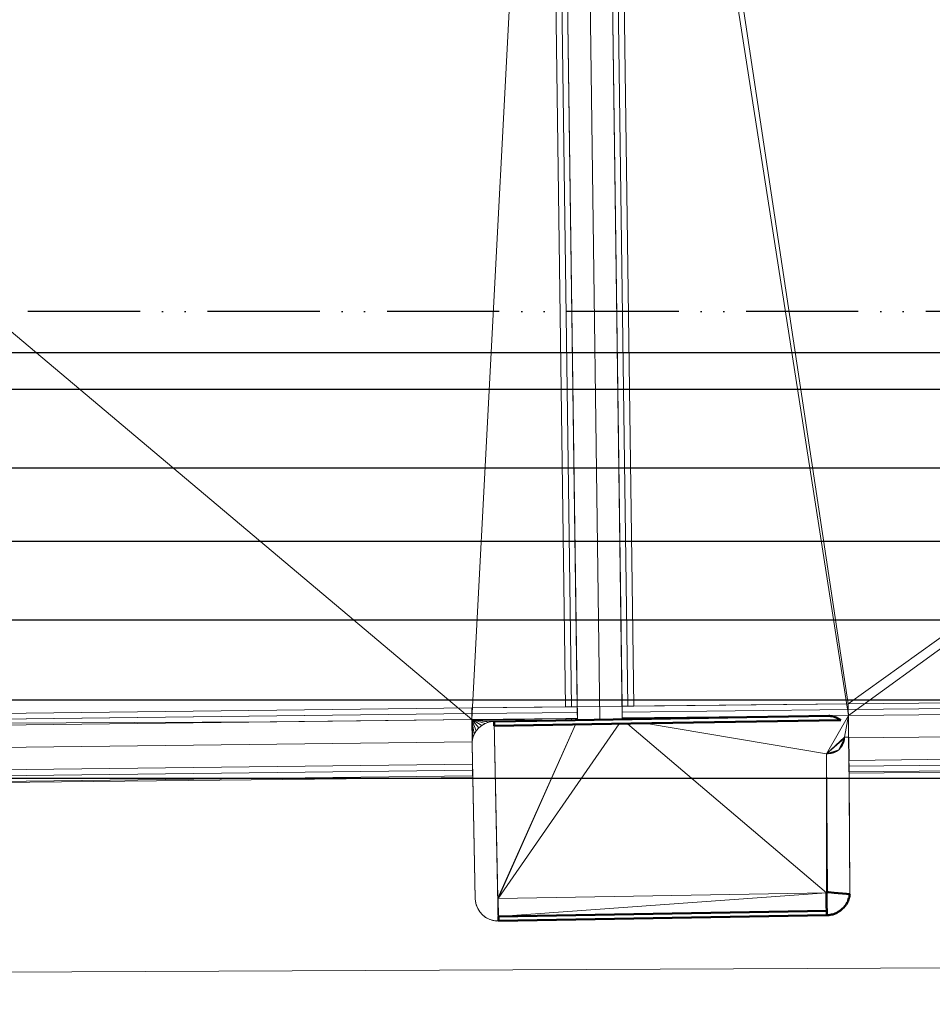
# Model space of a CAD drawing. Header units: millimetres. Extents: x 0 to 83478, y 0 to 53008.
# Tile 25 of 83: x 30035 to 32069, y 20725 to 22921. Entities that reach past the tile are written whole.
import ezdxf

# ---------------------------------------------------------------- set-up
doc = ezdxf.new("R2010")
doc.units = ezdxf.units.MM
doc.header["$LTSCALE"] = 50
doc.header["$MEASUREMENT"] = 0
for name, pattern in [('V-KV', [2, 1, 1]), ('V-V', [2, 1, 1]), ('V-VV', [8, 5, -1, 0, -1, 0, -1])]:
    doc.linetypes.add(name, pattern=pattern)
doc.layers.get('0').update_dxf_attribs({"linetype": 'CONTINUOUS'})
doc.layers.add('20602A200D001$0$A-GENM', color=13, linetype='CONTINUOUS', lineweight=9)
doc.layers.add('20602A200D001$0$A-WALL', color=7, linetype='CONTINUOUS', lineweight=13)
for name, color, linetype in [('V060-', 3, 'CONTINUOUS'), ('V080-', 3, 'CONTINUOUS'), ('V100-', 6, 'CONTINUOUS'), ('V110-', 6, 'CONTINUOUS')]:
    doc.layers.add(name, color=color, linetype=linetype)

# ---------------------------------------------------------------- blocks, each defined once
blk = doc.blocks.new('20602A200D001$0$VT- 21617 - VT- 2-288981-P02')
at = {"layer": '20602A200D001$0$A-WALL'}
blk.add_line((46607.5, 19034), (46609, 18959.1), dxfattribs=at)
blk = doc.blocks.new('20602A200D001$0$VT- 21617 - VT--288974-P02')
at = {"layer": '20602A200D001$0$A-WALL'}
for p, q in [((46644.5, 19082.5), (46636.3, 19079.5)), ((46653.1, 19084), (46644.5, 19082.5)), ((46656.5, 19084), (46653.1, 19084)), ((46656.5, 19084), (46656.5, 19084)), ((46665.5, 18638.9), (46656.5, 19084)), ((46616.4, 19062.8), (46612, 19055.2)), ((46622, 19069.5), (46616.4, 19062.8)), ((46628.7, 19075.1), (46622, 19069.5)), ((46636.3, 19079.5), (46628.7, 19075.1)), ((46607.5, 19038.4), (46609, 19047)), ((46607.5, 19034), (46607.5, 19038.4)), ((46607.5, 19038.4), (46607.5, 19034)), ((46607.5, 19038.4), (46607.5, 19034)), ((46612, 19055.2), (46609, 19047)), ((46609, 18959.1), (46607.5, 19034)), ((46607.5, 19034), (46614.5, 18688)), ((46607.5, 19034), (46609, 18959.1)), ((46614.5, 18688), (46614.7, 18683.6)), ((46664.5, 18689.6), (46665.5, 18638.9)), ((46665.5, 18638.9), (46664.5, 18689.6)), ((46616.5, 18674.9), (46614.7, 18683.6)), ((46616.5, 18674.9), (46619.8, 18666.6)), ((46619.8, 18666.6), (46624.5, 18659.1)), ((46624.5, 18659.1), (46630.5, 18652.5)), ((46630.5, 18652.5), (46637.5, 18647)), ((46645.3, 18642.8), (46637.5, 18647)), ((46645.3, 18642.8), (46653.7, 18640.1)), ((46653.7, 18640.1), (46662.5, 18638.8)), ((46662.5, 18638.8), (46665.5, 18638.9)), ((46665.5, 18638.9), (46665.5, 18638.9))]:
    blk.add_line(p, q, dxfattribs=at)
blk = doc.blocks.new('20602A200D001$0$VT- 21617 - VT- 21617-288978-P02')
for name in ['20602A200D001$0$VT- 21617 - VT--288974-P02', '20602A200D001$0$VT- 21617 - VT- 2-288981-P02']:
    blk.add_blockref(name, (0, 0))
blk = doc.blocks.new('20602A200D001$0$VT- 21822 - VT- 21822-288987-P02')
at = {"layer": '20602A200D001$0$A-WALL', "lineweight": 50}
for p, q in [((47397.8, 18661.8), (46666.1, 18649)), ((46666.1, 18649), (46666.3, 18639)), ((46666.3, 18639), (47398.1, 18651.8)), ((47398.1, 18651.8), (47397.8, 18661.8))]:
    blk.add_line(p, q, dxfattribs=at)
blk = doc.blocks.new('20602A200D001$0$VT- 22074 - VT- 2-289013-P02')
at = {"layer": '20602A200D001$0$A-WALL'}
for p, q in [((47447.6, 18997.1), (47447.4, 19046)), ((47447.8, 18968.3), (47447.8, 18971.1)), ((47449.2, 18699), (47449.1, 18704.8))]:
    blk.add_line(p, q, dxfattribs=at)
blk = doc.blocks.new('20602A200D001$0$VT- 22074 - VT--289006-P02')
at = {"layer": '20602A200D001$0$A-WALL'}
for p, q in [((47435.7, 19037), (47433.1, 19031)), ((47435.7, 19037), (47437.2, 19043.3)), ((47437.2, 19043.3), (47435.7, 19037)), ((47437.2, 19043.3), (47435.7, 19037)), ((47437.2, 19043.3), (47437.4, 19046.6)), ((47437.4, 19046.6), (47437.2, 19043.3)), ((47437.4, 19046.6), (47437.2, 19043.3)), ((47437.5, 19049), (47437.4, 19046.6)), ((47447.4, 19049.1), (47437.5, 19049)), ((47449.2, 18699), (47447.4, 19049.1)), ((47447.6, 18997.1), (47447.4, 19049.1)), ((47447.4, 19049.1), (47447.6, 18997.1)), ((47413.9, 19013.9), (47407.6, 19012)), ((47419.7, 19016.8), (47413.9, 19013.9)), ((47425, 19020.7), (47419.7, 19016.8)), ((47429.5, 19025.5), (47425, 19020.7)), ((47433.1, 19031), (47429.5, 19025.5)), ((47397.6, 19011.5), (47401.1, 19011.3)), ((47397.6, 19011.5), (47399.2, 18703.3)), ((47401.1, 19011.3), (47397.6, 19011.5)), ((47401.1, 19011.3), (47397.6, 19011.5)), ((47401.1, 19011.3), (47407.6, 19012)), ((47407.6, 19012), (47401.1, 19011.3)), ((47407.6, 19012), (47401.1, 19011.3)), ((47447.8, 18968.3), (47447.8, 18971.1)), ((47447.8, 18971.1), (47447.8, 18968.3)), ((47399.2, 18703.3), (47449.2, 18699)), ((47399.2, 18703.3), (47401.9, 18703)), ((47401.9, 18703), (47399.2, 18703.3)), ((47449.2, 18699), (47449.1, 18704.8)), ((47449.1, 18704.8), (47449.2, 18699))]:
    blk.add_line(p, q, dxfattribs=at)
blk = doc.blocks.new('20602A200D001$0$VT- 22074 - VT- 22074-289010-P02')
for name in ['20602A200D001$0$VT- 22074 - VT--289006-P02', '20602A200D001$0$VT- 22074 - VT- 2-289013-P02']:
    blk.add_blockref(name, (0, 0))
blk = doc.blocks.new('20602A200D001$0$VT- 22352 - VT--289015-P02')
at = {"layer": '20602A200D001$0$A-WALL'}
for p, q in [((46656.7, 19084), (46751.3, 19085.5)), ((46656.7, 19084), (46656.7, 19081.9)), ((46656.8, 19075.9), (46656.7, 19081.9)), ((46656.7, 19081.9), (46656.8, 19075.9)), ((47219.6, 19093.2), (46751.3, 19085.5)), ((46961.3, 19079), (47427.6, 19086.6)), ((47219.6, 19093.2), (47312.5, 19094.7)), ((47312.5, 19094.7), (47402.5, 19096.2)), ((47402.5, 19096.2), (47404, 19096.1)), ((47404, 19096.1), (47407, 19095.9)), ((47407, 19095.9), (47404, 19096.1)), ((47407, 19095.9), (47409.6, 19095.3)), ((47407, 19095.9), (47409.6, 19095.3)), ((47415, 19094), (47409.6, 19095.3)), ((47415, 19094), (47409.6, 19095.3)), ((47420.1, 19091.8), (47415, 19094)), ((47422.7, 19090.7), (47415, 19094)), ((47422.7, 19090.7), (47420.1, 19091.8)), ((47422.7, 19090.7), (47420.1, 19091.8)), ((47426.8, 19088), (47422.7, 19090.7)), ((47428.9, 19086.6), (47422.7, 19090.7)), ((47428.9, 19086.6), (47426.8, 19088)), ((47428.9, 19086.6), (47426.8, 19088)), ((47427.6, 19086.6), (47428.9, 19086.6)), ((47427.6, 19086.6), (47428.9, 19086.6)), ((46656.8, 19075.9), (46656.8, 19074)), ((46656.8, 19074), (46656.8, 19075.9)), ((46656.8, 19074), (46657.2, 19074)), ((46656.8, 19074), (46657.2, 19074)), ((46657.5, 19074), (46657.2, 19074)), ((46657.5, 19074), (46657.2, 19074)), ((46657.6, 19074), (46657.5, 19074)), ((46657.5, 19074), (46657.5, 19074)), ((46657.6, 19074), (46961.3, 19079))]:
    blk.add_line(p, q, dxfattribs=at)
at = {"layer": '20602A200D001$0$A-WALL', "lineweight": 50}
for p, q in [((46656.7, 19084), (46751.3, 19085.5)), ((46656.7, 19081.9), (46656.7, 19084)), ((46656.8, 19075.9), (46656.7, 19081.9)), ((46751.3, 19085.5), (47219.6, 19093.2)), ((47427.6, 19086.6), (46961.3, 19079)), ((47219.6, 19093.2), (47312.5, 19094.7)), ((47312.5, 19094.7), (47402.5, 19096.2)), ((47402.5, 19096.2), (47404, 19096.1)), ((47404, 19096.1), (47407, 19095.9)), ((47407, 19095.9), (47409.6, 19095.3)), ((47409.6, 19095.3), (47415, 19094)), ((47415, 19094), (47420.1, 19091.8)), ((47420.1, 19091.8), (47422.7, 19090.7)), ((47422.7, 19090.7), (47426.8, 19088)), ((47426.8, 19088), (47428.9, 19086.6)), ((47428.9, 19086.6), (47427.6, 19086.6)), ((46656.8, 19074), (46656.8, 19075.9)), ((46657.2, 19074), (46656.8, 19074)), ((46657.5, 19074), (46657.2, 19074)), ((46657.6, 19074), (46657.5, 19074)), ((46657.5, 19074), (46657.5, 19074)), ((46961.3, 19079), (46657.6, 19074))]:
    blk.add_line(p, q, dxfattribs=at)
blk = doc.blocks.new('20602A200D001$0$VT- 22352 - VT- 22352-289019-P02')
blk.add_blockref('20602A200D001$0$VT- 22352 - VT--289015-P02', (0, 0))
blk = doc.blocks.new('20602A200D001$0$VT- 22789 - VT- 2-289031-P02')
at = {"layer": '20602A200D001$0$A-WALL'}
blk.add_arc((46665.2, 18689.7), 50.8, 181.9573, 271.2116, dxfattribs=at)
blk = doc.blocks.new('20602A200D001$0$VT- 22789 - VT--289024-P02')
at = {"layer": '20602A200D001$0$A-WALL'}
for p, q in [((46664.5, 18689.6), (46664.5, 18689.6)), ((46664.5, 18689.6), (46664.5, 18689.6)), ((46664.5, 18689.6), (46664.5, 18689.5)), ((46664.5, 18689.6), (46664.5, 18689.6)), ((46664.5, 18689.6), (46664.5, 18689.6)), ((46664.5, 18689.6), (46664.5, 18689.5)), ((46664.5, 18689.5), (46664.5, 18689.5)), ((46664.5, 18689.5), (46664.5, 18689.3)), ((46664.5, 18689.2), (46664.5, 18689.5)), ((46664.5, 18689.3), (46664.5, 18689.5)), ((46664.5, 18689.5), (46664.5, 18689.5)), ((46664.5, 18689.5), (46664.5, 18689.5)), ((46664.5, 18689.4), (46664.5, 18689.4)), ((46664.5, 18689.4), (46664.6, 18689.4)), ((46664.6, 18689.4), (46664.5, 18689.4)), ((46664.6, 18689.4), (46664.5, 18689.4)), ((46664.5, 18689.2), (46664.5, 18689.3)), ((46664.5, 18689.2), (46664.5, 18689.3)), ((46664.5, 18689.2), (46664.5, 18689)), ((46664.5, 18688.6), (46664.5, 18689.2)), ((46664.5, 18688.9), (46664.5, 18689.2)), ((46664.5, 18689.2), (46664.5, 18689.2)), ((46664.5, 18688.6), (46664.8, 18689.1)), ((46664.5, 18688.7), (46664.5, 18689)), ((46664.5, 18688.6), (46664.5, 18689)), ((46664.5, 18688.6), (46664.9, 18689)), ((46664.5, 18686.7), (46665.2, 18689)), ((46664.5, 18686.7), (46665.1, 18689)), ((46664.5, 18688), (46664.9, 18689)), ((46664.5, 18688), (46665.1, 18689)), ((46664.5, 18688.6), (46664.5, 18688.9)), ((46664.5, 18688.7), (46664.5, 18687.9)), ((46664.5, 18688.6), (46664.5, 18688.7)), ((46664.5, 18688.7), (46664.5, 18686.7)), ((46664.5, 18688.7), (46664.5, 18688)), ((46664.5, 18688.6), (46664.5, 18688)), ((46664.5, 18686.7), (46664.5, 18688)), ((46664.5, 18687.9), (46664.6, 18683.4)), ((46664.5, 18687.9), (46664.5, 18686.7)), ((46664.5, 18687.9), (46664.7, 18679.3)), ((46664.5, 18686.7), (46664.7, 18679.3)), ((46664.6, 18689.3), (46664.6, 18689.3)), ((46664.6, 18689.3), (46664.6, 18689.3)), ((46664.6, 18689.3), (46664.6, 18689.3)), ((46664.6, 18689.3), (46664.6, 18689.3)), ((46664.7, 18689.2), (46664.6, 18689.2)), ((46664.7, 18689.2), (46664.6, 18689.2)), ((46664.7, 18689.2), (46664.7, 18689.2)), ((46664.7, 18689.2), (46664.7, 18689.2)), ((46664.8, 18689.1), (46664.7, 18689.1)), ((46664.8, 18689.1), (46664.7, 18689.1)), ((46664.7, 18679.3), (46665.3, 18689)), ((46664.7, 18679.3), (46665.2, 18689)), ((46664.8, 18689.1), (46664.8, 18689.1)), ((46664.9, 18689.1), (46664.8, 18689.1)), ((46664.8, 18689.1), (46664.8, 18689.1)), ((46664.9, 18689.1), (46664.8, 18689.1)), ((46664.9, 18689.1), (46664.9, 18689.1)), ((46664.9, 18689.1), (46664.9, 18689.1)), ((46665, 18689), (46664.9, 18689)), ((46665, 18689), (46664.9, 18689)), ((46665.1, 18689), (46665, 18689)), ((46665.1, 18689), (46665, 18689)), ((46665.2, 18689), (46665.1, 18689)), ((46665.1, 18689), (46665.1, 18689)), ((46665.2, 18689), (46665.1, 18689)), ((46665.1, 18689), (46665.1, 18689)), ((46665.3, 18689), (46665.2, 18689)), ((46665.2, 18689), (46665.2, 18689)), ((46665.3, 18689), (46665.2, 18689)), ((46665.2, 18689), (46665.2, 18689)), ((46665.3, 18689), (46665.3, 18689)), ((46665.3, 18689), (46665.3, 18689)), ((46665.4, 18688.9), (46665.3, 18689)), ((46665.3, 18689), (46665.3, 18689)), ((46665.3, 18689), (46665.3, 18689)), ((46665.3, 18689), (46665.3, 18689)), ((46665.3, 18689), (46665.3, 18689)), ((46665.3, 18689), (46666.1, 18649)), ((46665.3, 18689), (46665.4, 18688.8)), ((46665.3, 18689), (46665.4, 18688.9)), ((46665.3, 18689), (46665.3, 18689)), ((46665.3, 18689), (46665.3, 18689)), ((46665.4, 18688.9), (46665.7, 18669.1)), ((46665.4, 18688.8), (46665.4, 18688.9)), ((46665.4, 18688.8), (46666.1, 18649)), ((46665.4, 18688.8), (46665.7, 18669.1)), ((46665, 18663.4), (46664.6, 18683.4)), ((46664.6, 18683.4), (46664.7, 18679.3)), ((46665.5, 18638.9), (46664.7, 18679.3)), ((46665, 18663.4), (46664.7, 18679.3)), ((46664.7, 18679.3), (46666.3, 18639)), ((46665, 18663.4), (46665.5, 18638.9)), ((46665, 18663.4), (46665.5, 18638.9)), ((46666.3, 18639), (46665.7, 18669.1)), ((46665.5, 18638.9), (46666, 18639)), ((46665.5, 18638.9), (46666, 18639)), ((46666, 18639), (46666.3, 18639)), ((46666, 18639), (46666.3, 18639))]:
    blk.add_line(p, q, dxfattribs=at)
blk = doc.blocks.new('20602A200D001$0$VT- 22789 - VT- 22789-289028-P02')
for name in ['20602A200D001$0$VT- 22789 - VT- 2-289031-P02', '20602A200D001$0$VT- 22789 - VT--289024-P02']:
    blk.add_blockref(name, (0, 0))
blk = doc.blocks.new('20602A200D001$0$VT- 23431 - VT--289033-P02')
at = {"layer": '20602A200D001$0$A-WALL'}
for p, q in [((47397.2, 18701.8), (47397, 18701.8)), ((47397, 18701.8), (47397, 18701.8)), ((47397, 18701.8), (47397, 18701.8)), ((47397, 18701.8), (47397.4, 18682)), ((47397.2, 18701.8), (47397, 18701.8)), ((47397, 18701.8), (47397, 18701.8)), ((47397, 18701.8), (47397.2, 18699.9)), ((47397, 18701.8), (47397, 18701.8)), ((47397, 18701.8), (47397.4, 18682)), ((47397, 18701.8), (47397.4, 18682)), ((47397.5, 18701.9), (47397.2, 18701.8)), ((47397.6, 18701.9), (47397.5, 18701.9)), ((47397.6, 18701.9), (47397.5, 18701.9)), ((47397.9, 18702), (47397.6, 18701.9)), ((47398.1, 18702.1), (47397.9, 18702)), ((47398.3, 18702.3), (47398.1, 18702.1)), ((47398.5, 18702.4), (47398.3, 18702.3)), ((47398.7, 18702.6), (47398.5, 18702.4)), ((47398.7, 18702.6), (47398.8, 18702.8)), ((47398.7, 18702.6), (47398.8, 18702.8)), ((47399, 18703), (47398.8, 18702.8)), ((47399, 18703), (47398.8, 18702.8)), ((47399, 18703), (47399.2, 18703.3)), ((47399, 18703), (47399.1, 18703.2)), ((47399, 18703), (47399.8, 18703.2)), ((47399.1, 18703.2), (47399.2, 18703.3)), ((47399.2, 18703.3), (47399.1, 18703.2)), ((47399.2, 18703.3), (47399.5, 18703.2)), ((47399.2, 18703.3), (47399.8, 18703.2)), ((47399.2, 18703.3), (47399.8, 18703.2)), ((47399.5, 18703.2), (47401.9, 18703)), ((47399.8, 18703.2), (47399.5, 18703.2)), ((47399.8, 18703.2), (47401.9, 18703)), ((47399.8, 18703.2), (47401.9, 18703)), ((47414.1, 18702), (47401.9, 18703)), ((47441.6, 18699.6), (47414.1, 18702)), ((47449.2, 18699), (47441.6, 18699.6)), ((47447.3, 18689.6), (47445.5, 18684.2)), ((47447.3, 18689.6), (47448.2, 18692.2)), ((47448.2, 18692.2), (47448.8, 18696.4)), ((47448.8, 18696.4), (47449.2, 18699)), ((47449.5, 18704.8), (47449.1, 18704.8)), ((47449.2, 18701.4), (47449.1, 18704.8)), ((47449.1, 18704.8), (47449.2, 18699)), ((47449.1, 18704.8), (47449.2, 18701.4)), ((47449.2, 18699), (47449.6, 18701.4)), ((47449.2, 18699), (47449.6, 18701.4)), ((47449.6, 18701.4), (47449.2, 18701.4)), ((47449.2, 18701.4), (47449.2, 18699)), ((47449.2, 18701.4), (47449.6, 18701.4)), ((47449.6, 18701.4), (47449.2, 18699)), ((47449.2, 18699), (47449.2, 18701.4)), ((47449.6, 18701.4), (47449.5, 18704.8)), ((47397.4, 18682), (47398.1, 18651.8)), ((47428.2, 18662), (47429, 18662.7)), ((47429, 18662.7), (47433.2, 18666.4)), ((47433.2, 18666.4), (47435.1, 18668.1)), ((47435.1, 18668.1), (47439, 18672.9)), ((47440.9, 18675.3), (47439, 18672.9)), ((47440.9, 18675.3), (47443.8, 18680.8)), ((47443.8, 18680.8), (47445.3, 18683.4)), ((47443.8, 18680.8), (47445.3, 18683.4)), ((47443.8, 18680.8), (47445.3, 18683.4)), ((47445.5, 18684.2), (47445.3, 18683.4)), ((47398.1, 18651.8), (47399.9, 18651.8)), ((47399.9, 18651.8), (47402.7, 18651.9)), ((47402.7, 18651.9), (47408.2, 18653)), ((47408.2, 18653), (47411.7, 18653.7)), ((47411.7, 18653.7), (47415.1, 18655.1)), ((47420.3, 18657.1), (47415.1, 18655.1)), ((47423.4, 18659), (47420.3, 18657.1)), ((47423.4, 18659), (47428.2, 18662))]:
    blk.add_line(p, q, dxfattribs=at)
at = {"layer": '20602A200D001$0$A-WALL', "lineweight": 50}
for p, q in [((47397.4, 18682), (47397, 18701.8)), ((47397, 18701.8), (47397, 18701.8)), ((47397, 18701.8), (47397, 18701.8)), ((47397, 18701.8), (47397.2, 18701.8)), ((47397.2, 18701.8), (47397.5, 18701.9)), ((47397.5, 18701.9), (47397.6, 18701.9)), ((47397.6, 18701.9), (47397.9, 18702)), ((47397.9, 18702), (47398.1, 18702.1)), ((47398.1, 18702.1), (47398.3, 18702.3)), ((47398.3, 18702.3), (47398.5, 18702.4)), ((47398.5, 18702.4), (47398.7, 18702.6)), ((47398.7, 18702.6), (47398.8, 18702.8)), ((47398.8, 18702.8), (47399, 18703)), ((47399, 18703), (47399.1, 18703.2)), ((47399.1, 18703.2), (47399.2, 18703.3)), ((47399.2, 18703.3), (47399.5, 18703.2)), ((47399.5, 18703.2), (47401.9, 18703)), ((47401.9, 18703), (47414.1, 18702)), ((47414.1, 18702), (47441.6, 18699.6)), ((47441.6, 18699.6), (47449.2, 18699)), ((47447.3, 18689.6), (47445.5, 18684.2)), ((47448.2, 18692.2), (47447.3, 18689.6)), ((47448.8, 18696.4), (47448.2, 18692.2)), ((47449.2, 18699), (47448.8, 18696.4)), ((47398.1, 18651.8), (47397.4, 18682)), ((47429, 18662.7), (47428.2, 18662)), ((47433.2, 18666.4), (47429, 18662.7)), ((47435.1, 18668.1), (47433.2, 18666.4)), ((47439, 18672.9), (47435.1, 18668.1)), ((47440.9, 18675.3), (47439, 18672.9)), ((47443.8, 18680.8), (47440.9, 18675.3)), ((47445.3, 18683.4), (47443.8, 18680.8)), ((47445.5, 18684.2), (47445.3, 18683.4)), ((47399.9, 18651.8), (47398.1, 18651.8)), ((47402.7, 18651.9), (47399.9, 18651.8)), ((47408.2, 18653), (47402.7, 18651.9)), ((47411.7, 18653.7), (47408.2, 18653)), ((47415.1, 18655.1), (47411.7, 18653.7)), ((47420.3, 18657.1), (47415.1, 18655.1)), ((47423.4, 18659), (47420.3, 18657.1)), ((47428.2, 18662), (47423.4, 18659))]:
    blk.add_line(p, q, dxfattribs=at)
blk = doc.blocks.new('20602A200D001$0$VT- 23431 - VT- 23431-289037-P02')
blk.add_blockref('20602A200D001$0$VT- 23431 - VT--289033-P02', (0, 0))
blk = doc.blocks.new('20602A200D001$0$IV04_48dB 79751 - IV04_48dB 2-290929-P02')
at = {"layer": '20602A200D001$0$A-WALL'}
blk.add_line((46892, 19087.8), (46843.1, 22687.2), dxfattribs=at)
blk = doc.blocks.new('20602A200D001$0$IV04_48dB 79751 - IV04_48dB-290922-P02')
at = {"layer": '20602A200D001$0$A-WALL'}
for p, q in [((46793.8, 22636.6), (46893.8, 22637.7)), ((46893.8, 22637.7), (46793.8, 22636.6)), ((46893.8, 22637.7), (46793.8, 22636.6)), ((46842, 19087), (46793.8, 22636.6)), ((46942, 19088.7), (46893.8, 22637.7)), ((46781, 22623.5), (46794, 22623.6)), ((46794, 22623.6), (46781, 22623.5)), ((46794, 22623.6), (46781, 22623.5)), ((46781, 22623.5), (46828.6, 19116.5)), ((46781, 22623.5), (46828.6, 19116.5)), ((46828.6, 19116.5), (46781, 22623.5)), ((46794, 22623.6), (46841.6, 19116.7)), ((46841.6, 19116.7), (46794, 22623.6)), ((46841.6, 19116.7), (46794, 22623.6)), ((46893.9, 22624.7), (46906.9, 22624.9)), ((46906.9, 22624.9), (46893.9, 22624.7)), ((46906.9, 22624.9), (46893.9, 22624.7)), ((46941.6, 19117.7), (46893.9, 22624.7)), ((46893.9, 22624.7), (46941.6, 19117.7)), ((46893.9, 22624.7), (46941.6, 19117.7)), ((46954.6, 19117.9), (46906.9, 22624.9)), ((46954.6, 19117.9), (46906.9, 22624.9)), ((46906.9, 22624.9), (46954.6, 19117.9)), ((46768.1, 22610.3), (46781.1, 22610.5)), ((46781.1, 22610.5), (46768.1, 22610.3)), ((46781.1, 22610.5), (46768.1, 22610.3)), ((46768.1, 22610.3), (46815.6, 19116.4)), ((46768.1, 22610.3), (46815.6, 19116.4)), ((46815.6, 19116.4), (46768.1, 22610.3)), ((46781.1, 22610.5), (46828.6, 19116.5)), ((46828.6, 19116.5), (46781.1, 22610.5)), ((46828.6, 19116.5), (46781.1, 22610.5)), ((46907.1, 22611.9), (46920.1, 22612)), ((46920.1, 22612), (46907.1, 22611.9)), ((46920.1, 22612), (46907.1, 22611.9)), ((46954.6, 19117.9), (46907.1, 22611.9)), ((46907.1, 22611.9), (46954.6, 19117.9)), ((46907.1, 22611.9), (46954.6, 19117.9)), ((46967.6, 19118), (46920.1, 22612)), ((46967.6, 19118), (46920.1, 22612)), ((46920.1, 22612), (46967.6, 19118)), ((46815.6, 19116.4), (46828.6, 19116.5)), ((46815.6, 19116.4), (46828.6, 19116.5)), ((46828.6, 19116.5), (46815.6, 19116.4)), ((46828.6, 19116.5), (46841.6, 19116.7)), ((46828.6, 19116.5), (46841.6, 19116.7)), ((46841.6, 19116.7), (46828.6, 19116.5)), ((46941.6, 19117.7), (46954.6, 19117.9)), ((46941.6, 19117.7), (46954.6, 19117.9)), ((46954.6, 19117.9), (46941.6, 19117.7)), ((46954.6, 19117.9), (46967.6, 19118)), ((46954.6, 19117.9), (46967.6, 19118)), ((46967.6, 19118), (46954.6, 19117.9)), ((46815.9, 19090.4), (46828.9, 19090.5)), ((46828.9, 19090.5), (46815.9, 19090.4)), ((46828.9, 19090.5), (46815.9, 19090.4)), ((46815.9, 19090.4), (46816, 19086.6)), ((46815.9, 19090.4), (46816, 19086.6)), ((46816, 19086.6), (46815.9, 19090.4)), ((46816, 19086.6), (46829, 19086.8)), ((46828.9, 19090.5), (46841.9, 19090.7)), ((46841.9, 19090.7), (46828.9, 19090.5)), ((46841.9, 19090.7), (46828.9, 19090.5)), ((46828.9, 19090.5), (46829, 19086.8)), ((46829, 19086.8), (46828.9, 19090.5)), ((46829, 19086.8), (46828.9, 19090.5)), ((46828.9, 19090.5), (46829, 19086.8)), ((46828.9, 19090.5), (46829, 19086.8)), ((46829, 19086.8), (46828.9, 19090.5)), ((46829, 19086.8), (46842, 19087)), ((46841.9, 19090.7), (46842, 19087)), ((46842, 19087), (46841.9, 19090.7)), ((46842, 19087), (46841.9, 19090.7)), ((46842, 19087), (46942, 19088.7)), ((46941.9, 19091.7), (46954.9, 19091.9)), ((46954.9, 19091.9), (46941.9, 19091.7)), ((46954.9, 19091.9), (46941.9, 19091.7)), ((46942, 19088.7), (46941.9, 19091.7)), ((46941.9, 19091.7), (46942, 19088.7)), ((46941.9, 19091.7), (46942, 19088.7)), ((46942, 19088.7), (46955, 19088.9)), ((46954.9, 19091.9), (46967.9, 19092)), ((46967.9, 19092), (46954.9, 19091.9)), ((46967.9, 19092), (46954.9, 19091.9)), ((46955, 19088.9), (46954.9, 19091.9)), ((46955, 19088.9), (46954.9, 19091.9)), ((46954.9, 19091.9), (46955, 19088.9)), ((46955, 19088.9), (46954.9, 19091.9)), ((46954.9, 19091.9), (46955, 19088.9)), ((46954.9, 19091.9), (46955, 19088.9)), ((46955, 19088.9), (46968, 19089.1)), ((46968, 19089.1), (46967.9, 19092)), ((46968, 19089.1), (46967.9, 19092)), ((46967.9, 19092), (46968, 19089.1))]:
    blk.add_line(p, q, dxfattribs=at)
blk = doc.blocks.new('20602A200D001$0$IV04_48dB 79751 - IV04_48dB 79751-290926-P02')
for name in ['20602A200D001$0$IV04_48dB 79751 - IV04_48dB 2-290929-P02', '20602A200D001$0$IV04_48dB 79751 - IV04_48dB-290922-P02']:
    blk.add_blockref(name, (0, 0))
blk = doc.blocks.new('20602A200D001$0$IV04_40dB - IV04_40dB 2-290983-P02')
at = {"layer": '20602A200D001$0$A-WALL'}
blk.add_line((46607.6, 19038.2), (42447.9, 18989.5), dxfattribs=at)
blk = doc.blocks.new('20602A200D001$0$IV04_40dB - IV04_40dB-290976-P02')
at = {"layer": '20602A200D001$0$A-WALL'}
for p, q in [((46606.7, 19114.2), (42522.8, 19066.3)), ((46606.7, 19114.2), (42522.8, 19066.3)), ((42522.8, 19066.3), (46606.7, 19114.2)), ((46606.8, 19101.2), (46606.7, 19114.2)), ((46606.8, 19101.2), (46606.7, 19114.2)), ((46606.7, 19114.2), (46606.8, 19101.2)), ((46607, 19088.2), (42497.2, 19040)), ((46606.8, 19101.2), (42510, 19053.2)), ((46606.8, 19101.2), (42510, 19053.2)), ((42510, 19053.2), (46606.8, 19101.2)), ((42510.2, 19040.2), (46607, 19088.2)), ((42510.2, 19040.2), (46607, 19088.2)), ((46607, 19088.2), (42510.2, 19040.2)), ((42523, 19053.3), (46606.8, 19101.2)), ((42523, 19053.3), (46606.8, 19101.2)), ((46606.8, 19101.2), (42523, 19053.3)), ((46607, 19088.2), (46606.8, 19101.2)), ((46607, 19088.2), (46606.8, 19101.2)), ((46606.8, 19101.2), (46607, 19088.2)), ((46607, 19088.2), (46608.1, 18988.2)), ((46607.6, 19038.7), (46608.1, 18988.2)), ((46607.6, 19038.7), (46608.1, 18988.2)), ((42385.7, 18925.7), (46608.3, 18975.2)), ((46608.3, 18975.2), (42385.7, 18925.7)), ((46608.3, 18975.2), (42385.7, 18925.7)), ((42398.5, 18938.9), (46608.1, 18988.2)), ((46608.1, 18988.2), (42398.5, 18938.9)), ((46608.1, 18988.2), (42398.5, 18938.9)), ((42398.7, 18925.9), (46608.3, 18975.2)), ((42398.7, 18925.9), (46608.3, 18975.2)), ((46608.3, 18975.2), (42398.7, 18925.9)), ((42498.5, 18940), (46608.1, 18988.2)), ((46608.1, 18988.2), (46608.3, 18975.2)), ((46608.3, 18975.2), (46608.1, 18988.2)), ((46608.3, 18975.2), (46608.1, 18988.2)), ((46608.3, 18975.2), (46608.4, 18962.2)), ((46608.4, 18962.2), (46608.3, 18975.2)), ((46608.4, 18962.2), (46608.3, 18975.2)), ((42385.9, 18912.7), (46608.4, 18962.2)), ((42385.9, 18912.7), (46608.4, 18962.2)), ((46608.4, 18962.2), (42385.9, 18912.7))]:
    blk.add_line(p, q, dxfattribs=at)
blk = doc.blocks.new('20602A200D001$0$IV04_40dB - IV04_40dB-290980-P02')
for name in ['20602A200D001$0$IV04_40dB - IV04_40dB-290976-P02', '20602A200D001$0$IV04_40dB - IV04_40dB 2-290983-P02']:
    blk.add_blockref(name, (0, 0))
blk = doc.blocks.new('20602A200D001$0$IV04_40dB 86416 - IV04_40dB 2-291010-P02')
at = {"layer": '20602A200D001$0$A-WALL'}
blk.add_line((52501.8, 19099.8), (47446.6, 19047.1), dxfattribs=at)
blk = doc.blocks.new('20602A200D001$0$IV04_40dB 86416 - IV04_40dB-291003-P02')
at = {"layer": '20602A200D001$0$A-WALL'}
for p, q in [((52424.8, 19175), (47445.8, 19123.1)), ((52424.8, 19175), (47445.8, 19123.1)), ((47445.8, 19123.1), (52424.8, 19175)), ((52438, 19162.1), (47445.9, 19110.1)), ((52438, 19162.1), (47445.9, 19110.1)), ((47445.9, 19110.1), (52438, 19162.1)), ((47445.9, 19110.1), (52425, 19162)), ((47445.9, 19110.1), (52425, 19162)), ((52425, 19162), (47445.9, 19110.1)), ((52451.1, 19149.3), (47446.1, 19097.1)), ((47446.1, 19097.1), (52438.1, 19149.1)), ((47446.1, 19097.1), (52438.1, 19149.1)), ((52438.1, 19149.1), (47446.1, 19097.1)), ((47445.8, 19123.1), (47445.9, 19110.1)), ((47445.8, 19123.1), (47445.9, 19110.1)), ((47445.9, 19110.1), (47445.8, 19123.1)), ((47445.9, 19110.1), (47446.1, 19097.1)), ((47445.9, 19110.1), (47446.1, 19097.1)), ((47446.1, 19097.1), (47445.9, 19110.1)), ((47446.1, 19097.1), (47447.1, 18997.1)), ((47446.6, 19049.1), (47447.1, 18997.1)), ((47447.1, 18997.1), (47446.6, 19049.1)), ((52552.5, 19050.3), (47447.1, 18997.1)), ((52552.5, 19050.3), (47447.1, 18997.1)), ((47447.1, 18997.1), (52552.5, 19050.3)), ((47447.1, 18997.1), (52452.5, 19049.3)), ((52565.7, 19037.4), (47447.2, 18984.1)), ((52565.7, 19037.4), (47447.2, 18984.1)), ((47447.2, 18984.1), (52565.7, 19037.4)), ((47447.2, 18984.1), (52552.7, 19037.3)), ((47447.2, 18984.1), (52552.7, 19037.3)), ((52552.7, 19037.3), (47447.2, 18984.1)), ((47447.4, 18971.1), (52565.9, 19024.4)), ((47447.4, 18971.1), (52565.9, 19024.4)), ((52565.9, 19024.4), (47447.4, 18971.1)), ((47447.1, 18997.1), (47447.2, 18984.1)), ((47447.1, 18997.1), (47447.2, 18984.1)), ((47447.2, 18984.1), (47447.1, 18997.1)), ((47447.2, 18984.1), (47447.4, 18971.1)), ((47447.2, 18984.1), (47447.4, 18971.1)), ((47447.4, 18971.1), (47447.2, 18984.1))]:
    blk.add_line(p, q, dxfattribs=at)
blk = doc.blocks.new('20602A200D001$0$IV04_40dB 86416 - IV04_40dB 86416-291007-P02')
for name in ['20602A200D001$0$IV04_40dB 86416 - IV04_40dB-291003-P02', '20602A200D001$0$IV04_40dB 86416 - IV04_40dB 2-291010-P02']:
    blk.add_blockref(name, (0, 0))
blk = doc.blocks.new('20602A200D001$0$IV02 309649 - IV02 2-302545-P02')
at = {"layer": '20602A200D001$0$A-WALL'}
blk.add_line((46841.6, 19116.7), (46941.6, 19117.7), dxfattribs=at)
blk = doc.blocks.new('20602A200D001$0$IV02 309649 - IV02-302538-P02')
at = {"layer": '20602A200D001$0$A-WALL'}
for p, q in [((46841.6, 19116.7), (46606.7, 19114.2)), ((46606.7, 19114.2), (46606.8, 19101.2)), ((46606.8, 19101.2), (46841.8, 19103.7)), ((46841.8, 19103.7), (46606.8, 19101.2)), ((46841.8, 19103.7), (46841.6, 19116.7)), ((46841.9, 19090.7), (46841.8, 19103.7)), ((47445.8, 19123.1), (46941.6, 19117.7)), ((46941.6, 19117.7), (46941.7, 19104.7)), ((46941.7, 19104.7), (47445.9, 19110.1)), ((47445.9, 19110.1), (46941.7, 19104.7)), ((46941.7, 19104.7), (46941.9, 19091.7)), ((47445.9, 19110.1), (47445.8, 19123.1)), ((47446.1, 19097.1), (47445.9, 19110.1)), ((46606.8, 19101.2), (46606.9, 19088.2)), ((46606.9, 19088.2), (46841.9, 19090.7)), ((46941.9, 19091.7), (47446.1, 19097.1))]:
    blk.add_line(p, q, dxfattribs=at)
blk = doc.blocks.new('20602A200D001$0$IV02 309649 - IV02 309649-302542-P02')
for name in ['20602A200D001$0$IV02 309649 - IV02-302538-P02', '20602A200D001$0$IV02 309649 - IV02 2-302545-P02']:
    blk.add_blockref(name, (0, 0))
blk = doc.blocks.new('20602A200D001$0$Teppe 514151 - Teppe-319814-P02')
at = {"layer": '20602A200D001$0$A-GENM'}
for p, q in [((47446.1, 19097.1), (52402.9, 22699.8)), ((46607, 19088.2), (46793.8, 22636.6)), ((46842, 19087), (46793.8, 22636.6)), ((46893.8, 22637.7), (46942, 19088.7)), ((47446.1, 19097.1), (46893.8, 22637.7)), ((46607, 19088.2), (42449, 22587.7)), ((47446.1, 19097.1), (52451.1, 19149.3)), ((42497.2, 19040), (46607, 19088.2)), ((46607, 19088.2), (46607.6, 19038.7)), ((46607, 19088.2), (46609, 19047)), ((46607, 19088.2), (46612, 19055.2)), ((46607, 19088.2), (46616.4, 19062.8)), ((46607, 19088.2), (46622, 19069.5)), ((46607, 19088.2), (46628.7, 19075.1)), ((46607, 19088.2), (46636.3, 19079.5)), ((46607, 19088.2), (46644.5, 19082.5)), ((46607, 19088.2), (46653.1, 19084)), ((46607, 19088.2), (46656.5, 19084)), ((46607, 19088.2), (46842, 19087)), ((46636.3, 19079.5), (46644.5, 19082.5)), ((46644.5, 19082.5), (46653.1, 19084)), ((46653.1, 19084), (46656.5, 19084)), ((46656.5, 19084), (46664.5, 18689.6)), ((47446.1, 19097.1), (46942, 19088.7)), ((47397.6, 19011.5), (46995.8, 19079.5)), ((47397.6, 19011.5), (47446.1, 19097.1)), ((47437.5, 19049), (47446.1, 19097.1)), ((47446.6, 19049.1), (47446.1, 19097.1)), ((46612, 19055.2), (46616.4, 19062.8)), ((46616.4, 19062.8), (46622, 19069.5)), ((46622, 19069.5), (46628.7, 19075.1)), ((46628.7, 19075.1), (46636.3, 19079.5)), ((46664.5, 18689.6), (46837.5, 19076.9)), ((46665.3, 18689), (46935, 19078.5)), ((46665.3, 18689), (46837.5, 19076.9)), ((47397, 18701.8), (46953.5, 19078.8)), ((46607.6, 19038.7), (46609, 19047)), ((46609, 19047), (46612, 19055.2)), ((47397.6, 19011.5), (47437.5, 19049)), ((47397.6, 19011.5), (47437.4, 19046.6)), ((47425, 19020.7), (47437.4, 19046.6)), ((47429.5, 19025.5), (47437.4, 19046.6)), ((47433.1, 19031), (47437.4, 19046.6)), ((47433.1, 19031), (47435.7, 19037)), ((47435.7, 19037), (47437.4, 19046.6)), ((47437.2, 19043.3), (47435.7, 19037)), ((47435.7, 19037), (47437.2, 19043.3)), ((47437.2, 19043.3), (47435.7, 19037)), ((47437.4, 19046.6), (47437.2, 19043.3)), ((47437.2, 19043.3), (47437.4, 19046.6)), ((47437.2, 19043.3), (47437.4, 19046.6)), ((47437.4, 19046.6), (47437.5, 19049)), ((47437.5, 19049), (47446.6, 19049.1)), ((47397.6, 19011.5), (47425, 19020.7)), ((47397.6, 19011.5), (47419.7, 19016.8)), ((47397.6, 19011.5), (47413.9, 19013.9)), ((47407.6, 19012), (47413.9, 19013.9)), ((47413.9, 19013.9), (47419.7, 19016.8)), ((47419.7, 19016.8), (47425, 19020.7)), ((47425, 19020.7), (47429.5, 19025.5)), ((47429.5, 19025.5), (47433.1, 19031)), ((47447.8, 18968.3), (52576.9, 19024.6)), ((47397, 18701.8), (47397.6, 19011.5)), ((47397.6, 19011.5), (47407.6, 19012)), ((47401.1, 19011.3), (47397.6, 19011.5)), ((47399.2, 18703.3), (47397.6, 19011.5)), ((47397.6, 19011.5), (47401.1, 19011.3)), ((47401.1, 19011.3), (47397.6, 19011.5)), ((47407.6, 19012), (47401.1, 19011.3)), ((47401.1, 19011.3), (47407.6, 19012)), ((47401.1, 19011.3), (47407.6, 19012)), ((46609, 18959.1), (42372.9, 18912.6)), ((46614.5, 18688.7), (46609, 18959.1)), ((47447.8, 18968.3), (47449.1, 18704.8)), ((46614.5, 18688), (46614.5, 18688.7)), ((46614.7, 18683.6), (46614.5, 18688)), ((46664.5, 18689.6), (46664.5, 18689.5)), ((46664.5, 18689.6), (46664.5, 18689.6)), ((46664.5, 18689.6), (46664.6, 18689.4)), ((46664.5, 18689.6), (46664.6, 18689.3)), ((46664.5, 18689.6), (46664.7, 18689.2)), ((46664.5, 18689.6), (46665.3, 18689)), ((46664.5, 18689.6), (46665.3, 18689)), ((46664.5, 18689.5), (46664.6, 18689.4)), ((46664.5, 18689.4), (46664.6, 18689.4)), ((46664.6, 18689.4), (46664.6, 18689.3)), ((46664.6, 18689.3), (46664.7, 18689.2)), ((46664.6, 18689.3), (46664.6, 18689.3)), ((46664.6, 18689.2), (46664.7, 18689.2)), ((46664.7, 18689.2), (46664.8, 18689.1)), ((46664.7, 18689.2), (46665.3, 18689)), ((46664.7, 18689.1), (46664.8, 18689.1)), ((46664.8, 18689.1), (46664.9, 18689)), ((46664.8, 18689.1), (46664.9, 18689.1)), ((46664.8, 18689.1), (46665.3, 18689)), ((46664.9, 18689), (46665.1, 18689)), ((46664.9, 18689), (46665.1, 18689)), ((46664.9, 18689), (46665.3, 18689)), ((46665.1, 18689), (46665.2, 18689)), ((46665.1, 18689), (46665.2, 18689)), ((46665.1, 18689), (46665.3, 18689)), ((46665.2, 18689), (46665.3, 18689)), ((46665.2, 18689), (46665.3, 18689)), ((46665.3, 18689), (47397, 18701.8)), ((46665.3, 18689), (46665.3, 18689)), ((46665.3, 18689), (46665.3, 18689)), ((46665.3, 18689), (46665.3, 18689)), ((46665.3, 18689), (46665.3, 18689)), ((46665.3, 18689), (46666.1, 18649)), ((46665.3, 18689), (46665.3, 18689)), ((46666.1, 18649), (47397, 18701.8)), ((47397, 18701.8), (47399.2, 18703.3)), ((47397.4, 18682), (47397, 18701.8)), ((47397, 18701.8), (47397, 18701.8)), ((47399.2, 18703.3), (47397.9, 18702)), ((47397.9, 18702), (47399.2, 18703.3)), ((47398.3, 18702.3), (47399.2, 18703.3)), ((47398.7, 18702.6), (47399.2, 18703.3)), ((47398.7, 18702.6), (47399, 18703)), ((47399, 18703), (47399.2, 18703.3)), ((47449.1, 18704.8), (47449.5, 18704.8)), ((47449.2, 18699), (47449.6, 18701.4)), ((47449.6, 18701.4), (47449.2, 18699)), ((47449.5, 18704.8), (47449.6, 18701.4)), ((46616.5, 18674.9), (46614.7, 18683.6)), ((46619.8, 18666.6), (46616.5, 18674.9)), ((46624.5, 18659.1), (46619.8, 18666.6)), ((47445.3, 18683.4), (47443.8, 18680.8)), ((46630.5, 18652.5), (46624.5, 18659.1)), ((46637.5, 18647), (46630.5, 18652.5)), ((46645.3, 18642.8), (46637.5, 18647)), ((46653.7, 18640.1), (46645.3, 18642.8)), ((46662.5, 18638.8), (46653.7, 18640.1)), ((46666.3, 18639), (46662.5, 18638.8)), ((30648.5, 18453.1), (56475.5, 18576.7))]:
    blk.add_line(p, q, dxfattribs=at)
blk = doc.blocks.new('20602A200D001$0$Teppe 514151 - Teppe 514151-319818-P02')
blk.add_blockref('20602A200D001$0$Teppe 514151 - Teppe-319814-P02', (0, 0))
blk = doc.blocks.new('20602A200D001$0$Teppe 514881 - Teppe 514881-319839-P02')
at = {"layer": '20602A200D001$0$A-GENM'}
for p, q in [((46815.6, 19116.4), (46768.1, 22610.3)), ((46606.7, 19114.2), (46815.6, 19116.4)), ((46606.9, 19088.2), (46606.7, 19114.2)), ((42522.8, 19066.3), (46157.2, 19082.9)), ((46157.2, 19082.9), (46606.9, 19088.2)), ((46815.9, 19090.4), (46606.9, 19088.2)), ((46606.9, 19088.2), (46607, 19085)), ((46607, 19085), (46758.1, 19085.6)), ((46816, 19086.6), (46815.9, 19090.4))]:
    blk.add_line(p, q, dxfattribs=at)
blk = doc.blocks.new('20602A200D001$0$Teppe 515045 - Teppe-319860-P02')
at = {"layer": '20602A200D001$0$A-GENM'}
for p, q in [((47445.8, 19123.1), (52377.3, 22673.5)), ((46967.6, 19118), (46920.1, 22612)), ((47445.8, 19123.1), (46920.1, 22612)), ((47445.8, 19123), (52424.8, 19175)), ((47445.8, 19123.1), (52424.8, 19175)), ((46967.6, 19118), (47445.8, 19123.1)), ((47445.8, 19123.1), (47445.8, 19123)), ((47445.8, 19123), (47445.8, 19123))]:
    blk.add_line(p, q, dxfattribs=at)
blk = doc.blocks.new('20602A200D001$0$Teppe 515045 - Teppe 515045-319864-P02')
blk.add_blockref('20602A200D001$0$Teppe 515045 - Teppe-319860-P02', (0, 0))
blk = doc.blocks.new('20602A200D001')
at = {"layer": '20602A200D001$0$A-GENM'}
for name in ['20602A200D001$0$Teppe 514151 - Teppe 514151-319818-P02', '20602A200D001$0$Teppe 515045 - Teppe 515045-319864-P02', '20602A200D001$0$Teppe 514881 - Teppe 514881-319839-P02']:
    blk.add_blockref(name, (0, 0), dxfattribs=at)
at = {"layer": '20602A200D001$0$A-WALL'}
for name in ['20602A200D001$0$IV04_48dB 79751 - IV04_48dB 79751-290926-P02', '20602A200D001$0$IV04_40dB 86416 - IV04_40dB 86416-291007-P02', '20602A200D001$0$IV04_40dB - IV04_40dB-290980-P02', '20602A200D001$0$IV02 309649 - IV02 309649-302542-P02', '20602A200D001$0$VT- 21617 - VT- 21617-288978-P02', '20602A200D001$0$VT- 22074 - VT- 22074-289010-P02', '20602A200D001$0$VT- 22789 - VT- 22789-289028-P02', '20602A200D001$0$VT- 23431 - VT- 23431-289037-P02', '20602A200D001$0$VT- 21822 - VT- 21822-288987-P02']:
    blk.add_blockref(name, (0, 0), dxfattribs=at)
at = {"layer": '20602A200D001$0$A-WALL', "lineweight": 50}
blk.add_blockref('20602A200D001$0$VT- 22352 - VT- 22352-289019-P02', (0, 0), dxfattribs=at)

msp = doc.modelspace()

# ---------------------------------------------------------------- linework, layer by layer
at = {"layer": 'V080-', "linetype": 'V-VV'}
msp.add_line((41509.31, 22270.43), (13502.8, 22270.43), dxfattribs=at)
at = {"layer": 'V080-', "linetype": 'V-KV'}
msp.add_line((41611.72, 22178.27), (13408.69, 22178.27), dxfattribs=at)
at = {"layer": 'V100-', "linetype": 'V-V'}
for p, q in [((10456.08, 22096.6), (36484.65, 22096.6)), ((10281.08, 21921.6), (36484.65, 21921.6)), ((14395.41, 21757.95), (36484.65, 21757.95)), ((14564.71, 21582.95), (36484.65, 21582.95))]:
    msp.add_line(p, q, dxfattribs=at)
at = {"layer": 'V110-', "linetype": 'V-V'}
for p, q in [((14746.42, 21404.24), (36484.65, 21404.24)), ((14915.72, 21229.24), (36484.65, 21229.24))]:
    msp.add_line(p, q, dxfattribs=at)

# ---------------------------------------------------------------- block references
at = {"layer": 'V060-'}
msp.add_blockref('20602A200D001', (-15563.7, 2272.18), dxfattribs=at)

doc.saveas('drawing.dxf')
